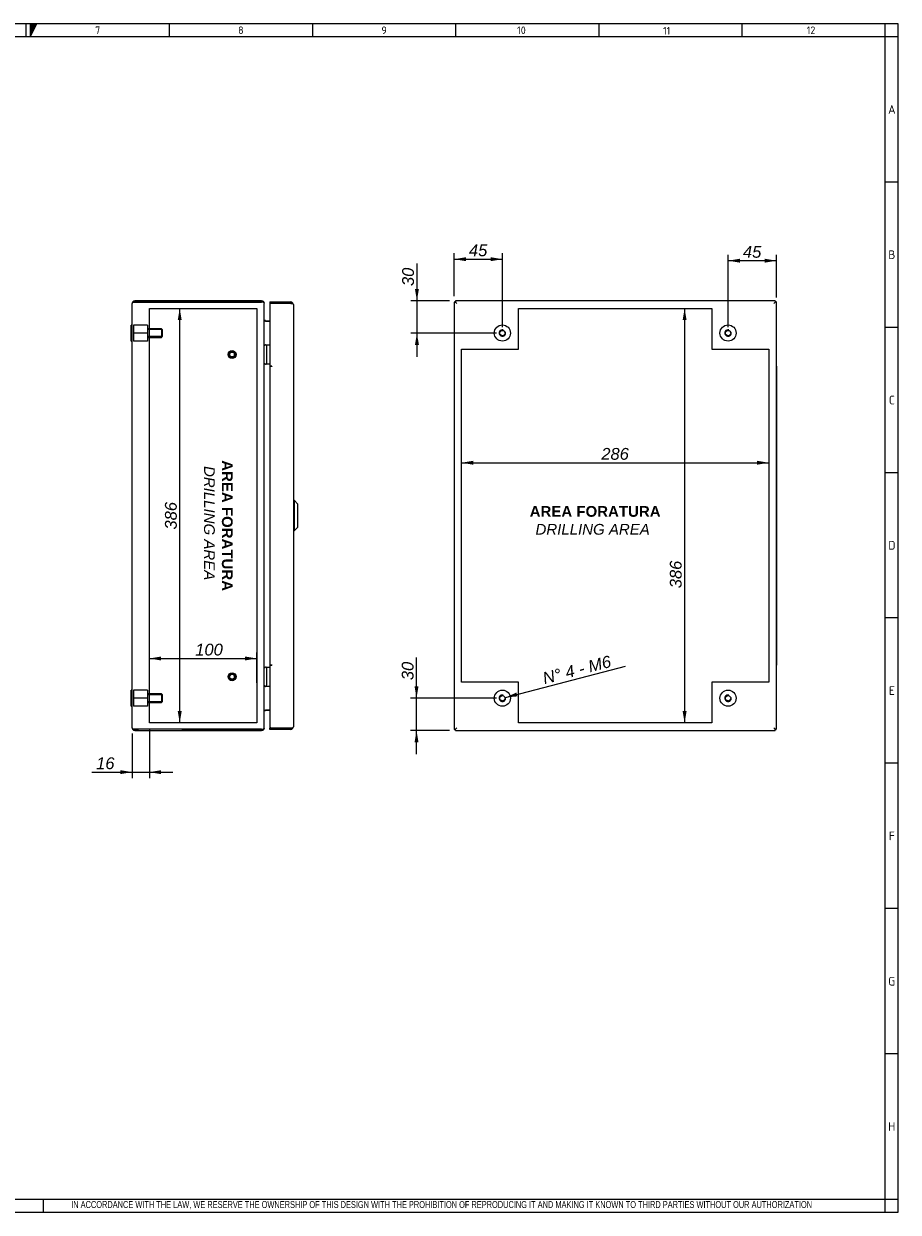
# Model space of a CAD drawing. Extents: x 6 to 412, y 11 to 288.
# Tile 3 of 3: x 209 to 412, y 11 to 288. Entities that reach past the tile are written whole.
import ezdxf
from ezdxf.enums import TextEntityAlignment as Align
from ezdxf.lldxf.tags import DXFTag

# ---------------------------------------------------------------- set-up
doc = ezdxf.new("R2010")
doc.units = 0
doc.layers.get('0').update_dxf_attribs({"linetype": 'CONTINUOUS'})
for name, color, linetype in [('_TRANSLATION', 7, 'CONTINUOUS'), ('AE00417_01', 7, 'CONTINUOUS'), ('AE00907_02', 7, 'CONTINUOUS'), ('C0000000', 7, 'CONTINUOUS'), ('C0000000_04', 7, 'CONTINUOUS'), ('C0000000_05', 7, 'CONTINUOUS'), ('C0000000_30', 7, 'CONTINUOUS'), ('C0000003_87', 7, 'CONTINUOUS'), ('DEFAULT', 7, 'CONTINUOUS'), ('SERRATURA_CENTR', 7, 'CONTINUOUS')]:
    doc.layers.add(name, color=color, linetype=linetype)
doc.styles.add('SEACAD_ARIAL', font='arial.ttf')
doc.styles.add('SEACAD_ARIALI', font='ariali.ttf')
tags = doc.linetypes.add('CENTER2', pattern=[28.575, 19.05, -3.175, 3.175, -3.175]).pattern_tags.tags
tags[10:11] = [DXFTag(74, 4), DXFTag(75, 0), DXFTag(340, '0'), DXFTag(46, 0.0), DXFTag(50, 0.0), DXFTag(44, 0.0), DXFTag(45, 0.0)]
tags[8:9] = [DXFTag(74, 4), DXFTag(75, 0), DXFTag(340, '0'), DXFTag(46, 0.0), DXFTag(50, 0.0), DXFTag(44, 0.0), DXFTag(45, 0.0)]
tags[6:7] = [DXFTag(74, 4), DXFTag(75, 0), DXFTag(340, '0'), DXFTag(46, 0.0), DXFTag(50, 0.0), DXFTag(44, 0.0), DXFTag(45, 0.0)]
tags[4:5] = [DXFTag(74, 4), DXFTag(75, 0), DXFTag(340, '0'), DXFTag(46, 0.0), DXFTag(50, 0.0), DXFTag(44, 0.0), DXFTag(45, 0.0)]
tags = doc.linetypes.add('HIDDEN2', pattern=[4.7625, 3.175, -1.5875]).pattern_tags.tags
tags[6:7] = [DXFTag(74, 4), DXFTag(75, 0), DXFTag(340, '0'), DXFTag(46, 0.0), DXFTag(50, 0.0), DXFTag(44, 0.0), DXFTag(45, 0.0)]
tags[4:5] = [DXFTag(74, 4), DXFTag(75, 0), DXFTag(340, '0'), DXFTag(46, 0.0), DXFTag(50, 0.0), DXFTag(44, 0.0), DXFTag(45, 0.0)]
doc.dimstyles.new('ISO', dxfattribs={"dimtxt": 2.75, "dimasz": 2.75, "dimexe": 1.375, "dimexo": 1.375, "dimgap": 0.6875, "dimtad": 1, "dimdec": 1, "dimlfac": 4, "dimtxsty": 'SEACAD_ARIAL', "dimsah": 1, "dimcen": 1.375, "dimadec": 1, "dimazin": 3, "dimtfac": 0.7, "dimtdec": 3, "dimtmove": 0, "dimatfit": 3, "dimtolj": 1})

# ---------------------------------------------------------------- blocks, each defined once
blk = doc.blocks.new('SE4')
at = {"layer": 'AE00417_01', "color": 7, "linetype": 'HIDDEN2'}
for centre, radius in [((257.12, 210.6), 0.938), ((257.12, 210.6), 0.75), ((257.12, 210.6), 0.625), ((257.12, 210.6), 0.562), ((257.12, 135.6), 0.938), ((257.12, 135.6), 0.75), ((257.12, 135.6), 0.625), ((257.12, 135.6), 0.562)]:
    blk.add_circle(centre, radius, dxfattribs=at)
for centre in [(257.12, 210.6), (257.12, 135.6)]:
    blk.add_arc(centre, 0.596, 75, 15, dxfattribs=at)
at = {"layer": 'AE00907_02', "color": 7, "linetype": 'HIDDEN2'}
for p, q in [((234.17, 123.39), (234.17, 123.4)), ((235.42, 123.39), (234.17, 123.39)), ((246.61, 123.39), (245.36, 123.39)), ((246.61, 123.39), (246.61, 123.4))]:
    blk.add_line(p, q, dxfattribs=at)
at = {"layer": 'AE00907_02', "color": 7, "linetype": 'CONTINUOUS'}
for p, q in [((235.42, 123.4), (235.38, 123.4)), ((245.36, 123.4), (235.42, 123.4)), ((245.36, 123.39), (235.42, 123.39)), ((245.4, 123.4), (245.36, 123.4))]:
    blk.add_line(p, q, dxfattribs=at)
at = {"layer": 'C0000000', "color": 7, "linetype": 'CONTINUOUS'}
for p, q in [((233.62, 213.72), (233.62, 217.47)), ((233.87, 217.47), (233.62, 217.47)), ((233.62, 213.72), (233.87, 213.72)), ((264.87, 212.85), (264.88, 212.85)), ((264.88, 212.85), (265.87, 212.85)), ((265.13, 212.6), (265.13, 208.6)), ((264.88, 208.35), (264.87, 208.35)), ((265.87, 208.35), (264.88, 208.35)), ((264.87, 137.85), (264.88, 137.85)), ((264.88, 137.85), (265.87, 137.85)), ((265.13, 137.6), (265.13, 133.6)), ((264.88, 133.35), (264.87, 133.35)), ((265.87, 133.35), (264.88, 133.35))]:
    blk.add_line(p, q, dxfattribs=at)
at = {"layer": 'C0000000', "color": 7, "linetype": 'HIDDEN2'}
for p, q in [((234.17, 217.47), (234.17, 215.6)), ((237.42, 217.47), (234.17, 217.47)), ((237.42, 217.47), (237.42, 215.6)), ((240.67, 216.6), (237.42, 216.6)), ((240.87, 216.4), (237.42, 216.4)), ((240.67, 216.6), (240.67, 214.6)), ((240.92, 216.35), (240.67, 216.6)), ((240.92, 214.85), (240.92, 216.35)), ((234.17, 215.6), (234.17, 213.72)), ((237.42, 215.6), (234.17, 215.6)), ((237.42, 213.72), (234.17, 213.72)), ((237.42, 215.6), (237.42, 213.72)), ((240.87, 214.79), (237.42, 214.79)), ((237.42, 214.6), (240.67, 214.6)), ((240.67, 214.6), (240.92, 214.85))]:
    blk.add_line(p, q, dxfattribs=at)
at = {"layer": 'C0000000', "color": 7, "linetype": 'CONTINUOUS'}
for centre, start, end in [((264.87, 212.6), 90, 180), ((264.87, 208.6), 180, 270), ((264.87, 137.6), 90, 180), ((264.87, 133.6), 180, 270)]:
    blk.add_arc(centre, 0.25, start, end, dxfattribs=at)
for points in [[(265.13, 212.6), (265.13, 212.85), (264.88, 212.85)], [(264.88, 208.35), (265.13, 208.35), (265.13, 208.6)], [(265.13, 137.6), (265.13, 137.85), (264.88, 137.85)], [(264.88, 133.35), (265.13, 133.35), (265.13, 133.6)]]:
    blk.add_rational_spline(points, [1, 0.707106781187, 1], degree=2, dxfattribs=at)
at = {"layer": 'C0000000_04', "color": 7, "linetype": 'HIDDEN2'}
for p, q in [((234.17, 132.47), (234.17, 130.6)), ((237.42, 132.47), (234.17, 132.47)), ((234.17, 130.6), (234.17, 128.72)), ((237.42, 130.6), (234.17, 130.6)), ((237.42, 132.47), (237.42, 130.6)), ((240.67, 131.6), (237.42, 131.6)), ((240.87, 131.4), (237.42, 131.4)), ((237.42, 130.6), (237.42, 128.72)), ((240.67, 131.6), (240.67, 129.6)), ((240.92, 131.35), (240.67, 131.6)), ((240.92, 129.85), (240.92, 131.35)), ((237.42, 128.72), (234.17, 128.72)), ((240.87, 129.79), (237.42, 129.79)), ((237.42, 129.6), (240.67, 129.6)), ((240.67, 129.6), (240.92, 129.85))]:
    blk.add_line(p, q, dxfattribs=at)
at = {"layer": 'C0000000_05', "color": 7, "linetype": 'CONTINUOUS'}
for p, q in [((233.62, 128.72), (233.62, 132.47)), ((233.87, 132.47), (233.62, 132.47)), ((233.62, 128.72), (233.87, 128.72))]:
    blk.add_line(p, q, dxfattribs=at)
at = {"layer": 'C0000000_30', "color": 7, "linetype": 'CONTINUOUS'}
for p, q in [((265.87, 222.85), (265.87, 222.55)), ((265.87, 222.85), (270.75, 222.85)), ((265.87, 222.55), (270.75, 222.55)), ((266.17, 222.5), (265.87, 222.5)), ((265.87, 222.5), (265.87, 207.9)), ((266.17, 222.54), (268.3, 222.54)), ((270.75, 222.5), (266.17, 222.5)), ((268.3, 222.54), (269.05, 222.54)), ((269.05, 222.54), (269.05, 222.5)), ((270.75, 222.85), (270.75, 222.55)), ((271.28, 222.55), (270.75, 222.55)), ((270.75, 222.5), (271.28, 222.5)), ((271.37, 222.22), (271.37, 123.97)), ((266.17, 207.9), (265.87, 207.9)), ((266.38, 207.85), (265.89, 207.85)), ((265.89, 207.85), (265.89, 138.35)), ((266.38, 207.9), (266.17, 207.9)), ((266.38, 207.9), (266.38, 207.85)), ((266.38, 207.85), (266.38, 207.85)), ((265.89, 138.35), (266.38, 138.35)), ((266.38, 138.35), (266.38, 138.35)), ((266.38, 138.35), (266.38, 138.3)), ((266.17, 138.3), (265.87, 138.3)), ((265.87, 138.3), (265.87, 123.7)), ((266.17, 138.3), (266.38, 138.3)), ((266.17, 123.7), (265.87, 123.7)), ((265.87, 123.35), (265.87, 123.65)), ((270.75, 123.65), (265.87, 123.65)), ((270.75, 123.35), (265.87, 123.35)), ((266.17, 123.7), (270.75, 123.7)), ((266.17, 123.65), (268.3, 123.65)), ((269.05, 123.65), (268.3, 123.65)), ((269.05, 123.7), (269.05, 123.65)), ((270.75, 123.7), (271.28, 123.7)), ((271.28, 123.65), (270.75, 123.65)), ((270.75, 123.35), (270.75, 123.65))]:
    blk.add_line(p, q, dxfattribs=at)
for centre, radius, start, end in [((266.17, 222.55), 0.301, 179.9047, 189.4813), ((266.17, 222.55), 0.0005, 90, 270), ((270.75, 222.22), 0.625, 31.3323, 90), ((270.75, 222.22), 0.325, 57.7958, 90), ((270.75, 222.22), 0.625, 0, 31.3323), ((266.17, 123.65), 0.3, 170.5187, 180.0953), ((266.17, 123.65), 0.0005, 90, 270), ((270.75, 123.97), 0.325, 270, 302.2042), ((270.75, 123.97), 0.625, 270, 328.6677), ((270.75, 123.97), 0.625, 328.6677, 360)]:
    blk.add_arc(centre, radius, start, end, dxfattribs=at)
for centre, start_param, end_param in [((270.75, 222.22), 3.141593, 3.688444), ((270.75, 123.97), 2.594742, 3.141593)]:
    blk.add_ellipse(centre, major_axis=(-0.625, 0), ratio=0.846154, start_param=start_param, end_param=end_param, dxfattribs=at)
at = {"layer": 'C0000003_87', "color": 7, "linetype": 'CONTINUOUS'}
for p, q in [((233.87, 123.72), (233.87, 222.47)), ((233.96, 222.8), (234.5, 222.8)), ((234.5, 222.79), (233.96, 222.79)), ((264, 223.1), (234.5, 223.1)), ((264, 222.8), (234.5, 222.8)), ((234.5, 222.79), (264, 222.79)), ((264.62, 123.72), (264.62, 222.47)), ((264.62, 222.47), (264.62, 222.47)), ((237.87, 216.4), (237.87, 216.6)), ((264.95, 218.39), (264.62, 218.39)), ((265.87, 218.4), (264.95, 218.4)), ((264.95, 218.39), (265.87, 218.39)), ((237.87, 214.6), (237.87, 214.79)), ((237.87, 131.4), (237.87, 131.6)), ((237.87, 129.6), (237.87, 129.79)), ((264.62, 127.8), (264.95, 127.8)), ((265.87, 127.8), (264.95, 127.8)), ((264.95, 127.8), (265.87, 127.8)), ((234.5, 123.4), (233.96, 123.4)), ((233.96, 123.4), (234.5, 123.4)), ((264, 123.4), (234.5, 123.4)), ((234.5, 123.4), (235.38, 123.4)), ((234.5, 123.1), (264, 123.1)), ((245.4, 123.4), (264, 123.4)), ((264.62, 123.72), (264.62, 123.72))]:
    blk.add_line(p, q, dxfattribs=at)
at = {"layer": 'C0000003_87', "color": 7, "linetype": 'CENTER2'}
for p, q in [((237.87, 216.6), (237.87, 221.35)), ((237.87, 221.35), (262.87, 221.35)), ((262.87, 221.35), (262.87, 124.85)), ((237.87, 214.79), (237.87, 216.4)), ((237.87, 131.6), (237.87, 214.6)), ((237.87, 129.79), (237.87, 131.4)), ((237.87, 124.85), (237.87, 129.6)), ((262.87, 124.85), (237.87, 124.85))]:
    blk.add_line(p, q, dxfattribs=at)
at = {"layer": 'C0000003_87', "color": 7, "linetype": 'CONTINUOUS'}
for centre, radius, start, end in [((234.5, 222.47), 0.625, 148.6677, 180), ((234.5, 222.47), 0.625, 90, 148.6677), ((234.5, 222.47), 0.325, 90, 93.7802), ((264, 222.47), 0.625, 0, 90), ((264, 222.47), 0.325, 85.575, 90), ((264.95, 218.72), 0.325, 180, 270), ((264.95, 127.47), 0.325, 90, 180), ((234.5, 123.72), 0.625, 180, 211.3323), ((234.5, 123.72), 0.625, 211.3323, 270), ((234.5, 123.72), 0.325, 266.2198, 270), ((264, 123.72), 0.625, 270, 0), ((264, 123.72), 0.325, 270, 274.425)]:
    blk.add_arc(centre, radius, start, end, dxfattribs=at)
for centre, major_axis, ratio, start_param, end_param in [((234.5, 222.47), (0.625, 0), 0.997824, 2.594742, 3.141593), ((264, 222.47), (-0.625, 0), 0.52, 3.141593, 4.712389), ((234.5, 123.72), (0.625, 0), 0.997824, 3.141593, 3.688444), ((264, 123.72), (0.625, 0), 0.52, 4.712389, 6.283185)]:
    blk.add_ellipse(centre, major_axis=major_axis, ratio=ratio, start_param=start_param, end_param=end_param, dxfattribs=at)
at = {"layer": 'SERRATURA_CENTR', "color": 7, "linetype": 'CONTINUOUS'}
for p, q in [((271.62, 176.6), (271.37, 176.6)), ((271.62, 169.6), (271.62, 176.6)), ((272.37, 175.85), (271.62, 176.6)), ((272.37, 175.85), (272.37, 170.35)), ((271.37, 169.6), (271.62, 169.6)), ((271.62, 169.6), (272.37, 170.35))]:
    blk.add_line(p, q, dxfattribs=at)
blk = doc.blocks.new('SE5')
at = {"layer": 'AE00907_02', "color": 7, "linetype": 'CONTINUOUS'}
for p, q in [((383.46, 123.4), (383.46, 123.4)), ((383.46, 123.39), (383.46, 123.4)), ((383.46, 123.39), (383.46, 123.39))]:
    blk.add_line(p, q, dxfattribs=at)
at = {"layer": 'C0000000', "color": 7, "linetype": 'CONTINUOUS'}
for radius in [1.88, 0.615]:
    blk.add_circle((372.51, 215.6), radius, dxfattribs=at)
blk.add_arc((372.51, 215.6), 0.75, 75, 15, dxfattribs=at)
at = {"layer": 'C0000000_05', "color": 7, "linetype": 'CONTINUOUS'}
for centre, radius in [((320.01, 215.6), 1.88), ((320.01, 215.6), 0.615), ((320.01, 130.6), 1.88), ((320.01, 130.6), 0.615), ((372.51, 130.6), 1.88), ((372.51, 130.6), 0.615)]:
    blk.add_circle(centre, radius, dxfattribs=at)
for centre in [(320.01, 215.6), (320.01, 130.6), (372.51, 130.6)]:
    blk.add_arc(centre, 0.75, 75, 15, dxfattribs=at)
at = {"layer": 'C0000000_30', "color": 7, "linetype": 'CONTINUOUS'}
for p, q in [((308.86, 222.85), (308.86, 222.79)), ((309.06, 222.85), (308.86, 222.85)), ((309.31, 222.55), (309.31, 222.55)), ((309.36, 222.49), (309.36, 222.49)), ((383.16, 222.5), (383.16, 222.5)), ((383.21, 222.55), (383.21, 222.55)), ((383.66, 222.85), (383.46, 222.85)), ((383.66, 222.85), (383.66, 222.79)), ((383.76, 222.5), (383.76, 222.5)), ((383.76, 207.9), (383.76, 222.5)), ((383.76, 207.9), (383.76, 207.9)), ((383.76, 207.9), (383.76, 207.85)), ((383.76, 207.85), (383.76, 138.35)), ((383.76, 207.85), (383.76, 207.85)), ((383.76, 138.35), (383.76, 138.35)), ((383.76, 138.35), (383.76, 138.3)), ((383.76, 123.7), (383.76, 138.3)), ((383.76, 138.3), (383.76, 138.3)), ((308.86, 123.35), (308.86, 123.4)), ((308.86, 123.35), (309.06, 123.35)), ((309.31, 123.65), (309.31, 123.65)), ((309.36, 123.7), (309.36, 123.7)), ((383.16, 123.7), (383.16, 123.7)), ((383.21, 123.65), (383.21, 123.65)), ((383.46, 123.35), (383.66, 123.35)), ((383.66, 123.35), (383.66, 123.4)), ((383.76, 123.7), (383.76, 123.7))]:
    blk.add_line(p, q, dxfattribs=at)
at = {"layer": 'C0000003_87', "color": 7, "linetype": 'CONTINUOUS'}
for p, q in [((308.76, 222.79), (308.76, 123.4)), ((308.76, 222.79), (309.06, 222.79)), ((309.06, 223.1), (309.06, 222.8)), ((383.46, 223.1), (309.06, 223.1)), ((309.06, 222.8), (309.39, 222.47)), ((309.06, 222.79), (309.39, 222.47)), ((383.46, 222.8), (383.14, 222.47)), ((383.46, 222.79), (383.14, 222.47)), ((383.46, 223.1), (383.46, 222.8)), ((383.76, 222.79), (383.46, 222.79)), ((383.76, 123.4), (383.76, 222.79)), ((308.76, 123.4), (309.06, 123.4)), ((309.06, 123.4), (309.39, 123.72)), ((309.06, 123.4), (309.39, 123.72)), ((309.06, 123.1), (309.06, 123.4)), ((309.06, 123.1), (383.46, 123.1)), ((383.46, 123.4), (383.14, 123.72)), ((383.46, 123.4), (383.14, 123.72)), ((383.76, 123.4), (383.46, 123.4)), ((383.46, 123.1), (383.46, 123.4))]:
    blk.add_line(p, q, dxfattribs=at)
at = {"layer": 'C0000003_87', "color": 7, "linetype": 'CENTER2'}
for p, q in [((323.76, 221.35), (368.76, 221.35)), ((323.76, 211.85), (323.76, 221.35)), ((368.76, 221.35), (368.76, 211.85)), ((310.51, 134.35), (310.51, 211.85)), ((310.51, 211.85), (323.76, 211.85)), ((368.76, 211.85), (382.01, 211.85)), ((382.01, 211.85), (382.01, 134.35)), ((323.76, 134.35), (310.51, 134.35)), ((323.76, 124.85), (323.76, 134.35)), ((382.01, 134.35), (368.76, 134.35)), ((368.76, 134.35), (368.76, 124.85)), ((368.76, 124.85), (323.76, 124.85))]:
    blk.add_line(p, q, dxfattribs=at)
blk = doc.blocks.new('DMBLK479')
at = {"layer": '_TRANSLATION', "linetype": 'CONTINUOUS'}
blk.add_hatch(color=7, dxfattribs=at).paths.add_polyline_path([(323.28, 131.92), (320.74, 130.78), (323.51, 131.03)])
at = {"layer": '_TRANSLATION', "color": 7, "linetype": 'CONTINUOUS'}
blk.add_line((320.74, 130.78), (348.68, 138.04), dxfattribs=at)
at = {"layer": '_TRANSLATION', "color": 7, "linetype": 'CONTINUOUS', "style": 'SEACAD_ARIALI'}
blk.add_text('N° 4 - M6', height=2.75, rotation=14.5556, dxfattribs=at).set_placement((329.11, 136.51), align=Align.TOP_LEFT)
blk = doc.blocks.new('DMBLK480')
at = {"layer": '_TRANSLATION', "linetype": 'CONTINUOUS'}
for points in [[(375.26, 232.9), (372.51, 232.44), (375.26, 231.98)], [(381.01, 232.9), (381.01, 231.98), (383.76, 232.44)]]:
    blk.add_hatch(color=7, dxfattribs=at).paths.add_polyline_path(points)
at = {"layer": '_TRANSLATION', "color": 7, "linetype": 'CONTINUOUS'}
for p, q in [((372.51, 216.97), (372.51, 233.82)), ((383.76, 232.44), (372.51, 232.44)), ((383.76, 223.87), (383.76, 233.82))]:
    blk.add_line(p, q, dxfattribs=at)
at = {"layer": '_TRANSLATION', "color": 7, "linetype": 'CONTINUOUS', "style": 'SEACAD_ARIALI'}
blk.add_text('45', height=2.75, dxfattribs=at).set_placement((375.97, 235.88), align=Align.TOP_LEFT)
blk = doc.blocks.new('DMBLK481')
at = {"layer": '_TRANSLATION', "linetype": 'CONTINUOUS'}
for points in [[(311.51, 233.25), (308.76, 232.79), (311.51, 232.33)], [(317.26, 233.25), (317.26, 232.33), (320.01, 232.79)]]:
    blk.add_hatch(color=7, dxfattribs=at).paths.add_polyline_path(points)
at = {"layer": '_TRANSLATION', "color": 7, "linetype": 'CONTINUOUS'}
for p, q in [((308.76, 224.17), (308.76, 234.17)), ((308.76, 232.79), (320.01, 232.79)), ((320.01, 216.97), (320.01, 234.17))]:
    blk.add_line(p, q, dxfattribs=at)
at = {"layer": '_TRANSLATION', "color": 7, "linetype": 'CONTINUOUS', "style": 'SEACAD_ARIALI'}
blk.add_text('45', height=2.75, dxfattribs=at).set_placement((312.22, 236.23), align=Align.TOP_LEFT)
blk = doc.blocks.new('DMBLK482')
at = {"layer": '_TRANSLATION', "linetype": 'CONTINUOUS'}
for points in [[(299.66, 225.85), (300.12, 223.1), (300.58, 225.85)], [(299.66, 212.85), (300.58, 212.85), (300.12, 215.6)]]:
    blk.add_hatch(color=7, dxfattribs=at).paths.add_polyline_path(points)
at = {"layer": '_TRANSLATION', "color": 7, "linetype": 'CONTINUOUS'}
for p, q in [((300.12, 231.78), (300.12, 210.1)), ((307.69, 223.1), (298.74, 223.1)), ((318.64, 215.6), (298.74, 215.6))]:
    blk.add_line(p, q, dxfattribs=at)
at = {"layer": '_TRANSLATION', "color": 7, "linetype": 'CONTINUOUS', "style": 'SEACAD_ARIALI'}
blk.add_text('30', height=2.75, rotation=90, dxfattribs=at).set_placement((296.68, 226.54), align=Align.TOP_LEFT)
blk = doc.blocks.new('DMBLK483')
at = {"layer": '_TRANSLATION', "linetype": 'CONTINUOUS'}
for points in [[(299.57, 133.35), (300.03, 130.6), (300.49, 133.35)], [(299.57, 120.35), (300.49, 120.35), (300.03, 123.1)]]:
    blk.add_hatch(color=7, dxfattribs=at).paths.add_polyline_path(points)
at = {"layer": '_TRANSLATION', "color": 7, "linetype": 'CONTINUOUS'}
for p, q in [((300.03, 117.6), (300.03, 140.04)), ((318.64, 130.6), (298.66, 130.6)), ((307.69, 123.1), (298.66, 123.1))]:
    blk.add_line(p, q, dxfattribs=at)
at = {"layer": '_TRANSLATION', "color": 7, "linetype": 'CONTINUOUS', "style": 'SEACAD_ARIALI'}
blk.add_text('30', height=2.75, rotation=90, dxfattribs=at).set_placement((296.59, 134.8), align=Align.TOP_LEFT)
blk = doc.blocks.new('DMBLK484')
at = {"layer": '_TRANSLATION', "linetype": 'CONTINUOUS'}
for points in [[(313.26, 185.87), (310.51, 185.41), (313.26, 184.95)], [(379.26, 185.87), (379.26, 184.95), (382.01, 185.41)]]:
    blk.add_hatch(color=7, dxfattribs=at).paths.add_polyline_path(points)
at = {"layer": '_TRANSLATION', "color": 7, "linetype": 'CONTINUOUS'}
blk.add_line((310.51, 185.41), (382.01, 185.41), dxfattribs=at)
at = {"layer": '_TRANSLATION', "color": 7, "linetype": 'CONTINUOUS', "style": 'SEACAD_ARIALI'}
blk.add_text('286', height=2.75, dxfattribs=at).set_placement((343.02, 188.85), align=Align.TOP_LEFT)
blk = doc.blocks.new('DMBLK485')
at = {"layer": '_TRANSLATION', "linetype": 'CONTINUOUS'}
for points in [[(361.94, 218.6), (362.86, 218.6), (362.4, 221.35)], [(361.94, 127.6), (362.4, 124.85), (362.86, 127.6)]]:
    blk.add_hatch(color=7, dxfattribs=at).paths.add_polyline_path(points)
at = {"layer": '_TRANSLATION', "color": 7, "linetype": 'CONTINUOUS'}
for p, q in [((362.4, 221.35), (362.4, 124.85)), ((367.39, 124.85), (361.02, 124.85))]:
    blk.add_line(p, q, dxfattribs=at)
at = {"layer": '_TRANSLATION', "color": 7, "linetype": 'CONTINUOUS', "style": 'SEACAD_ARIALI'}
blk.add_text('386', height=2.75, rotation=90, dxfattribs=at).set_placement((358.96, 156.2), align=Align.TOP_LEFT)
blk = doc.blocks.new('DMBLK497')
at = {"layer": '_TRANSLATION', "linetype": 'CONTINUOUS'}
for points in [[(231.12, 112.93), (233.87, 113.39), (231.12, 113.85)], [(240.62, 112.93), (240.62, 113.85), (237.87, 113.39)]]:
    blk.add_hatch(color=7, dxfattribs=at).paths.add_polyline_path(points)
at = {"layer": '_TRANSLATION', "color": 7, "linetype": 'CONTINUOUS'}
for p, q in [((233.87, 122.35), (233.87, 112.01)), ((237.87, 123.47), (237.87, 112.01)), ((224.52, 113.39), (243.37, 113.39))]:
    blk.add_line(p, q, dxfattribs=at)
at = {"layer": '_TRANSLATION', "color": 7, "linetype": 'CONTINUOUS', "style": 'SEACAD_ARIALI'}
blk.add_text('16', height=2.75, dxfattribs=at).set_placement((225.49, 116.83), align=Align.TOP_LEFT)
blk = doc.blocks.new('DMBLK498')
at = {"layer": '_TRANSLATION', "linetype": 'CONTINUOUS'}
for points in [[(245.4, 218.6), (244.94, 221.35), (244.48, 218.6)], [(245.4, 127.6), (244.48, 127.6), (244.94, 124.85)]]:
    blk.add_hatch(color=7, dxfattribs=at).paths.add_polyline_path(points)
at = {"layer": '_TRANSLATION', "color": 7, "linetype": 'CONTINUOUS'}
for p, q in [((239.25, 221.35), (246.32, 221.35)), ((244.94, 124.85), (244.94, 221.35))]:
    blk.add_line(p, q, dxfattribs=at)
at = {"layer": '_TRANSLATION', "color": 7, "linetype": 'CONTINUOUS', "style": 'SEACAD_ARIALI'}
blk.add_text('386', height=2.75, rotation=90, dxfattribs=at).set_placement((241.5, 169.86), align=Align.TOP_LEFT)
blk = doc.blocks.new('DMBLK499')
at = {"layer": '_TRANSLATION', "linetype": 'CONTINUOUS'}
for points in [[(240.62, 140.31), (237.87, 139.85), (240.62, 139.39)], [(260.12, 140.31), (260.12, 139.39), (262.87, 139.85)]]:
    blk.add_hatch(color=7, dxfattribs=at).paths.add_polyline_path(points)
at = {"layer": '_TRANSLATION', "color": 7, "linetype": 'CONTINUOUS'}
for p, q in [((237.87, 135.24), (237.87, 141.23)), ((262.87, 134.17), (262.87, 141.23)), ((237.87, 139.85), (262.87, 139.85))]:
    blk.add_line(p, q, dxfattribs=at)
at = {"layer": '_TRANSLATION', "color": 7, "linetype": 'CONTINUOUS', "style": 'SEACAD_ARIALI'}
blk.add_text('100', height=2.75, dxfattribs=at).set_placement((248.55, 143.29), align=Align.TOP_LEFT)

msp = doc.modelspace()

# ---------------------------------------------------------------- hatches: boundary and pattern name
at = {"linetype": 'CONTINUOUS'}
msp.add_hatch(color=7, dxfattribs=at).paths.add_polyline_path([(210.173, 287.588), (210.173, 284.56), (211.687, 287.588)])

# ---------------------------------------------------------------- linework, layer by layer
at = {"color": 7, "linetype": 'CONTINUOUS'}
for p, q in [((412.092, 287.588), (6.234, 287.588)), ((209.163, 287.588), (209.163, 284.56)), ((242.48, 287.588), (242.48, 284.56)), ((275.797, 287.588), (275.797, 284.56)), ((309.113, 287.588), (309.113, 284.56)), ((342.43, 287.588), (342.43, 284.56)), ((375.747, 287.588), (375.747, 284.56)), ((412.092, 10.959), (412.092, 287.588)), ((412.092, 250.738), (409.063, 250.738)), ((412.092, 216.917), (409.063, 216.917)), ((412.092, 183.095), (409.063, 183.095)), ((412.092, 149.274), (409.063, 149.274)), ((412.092, 115.452), (409.063, 115.452)), ((412.092, 81.631), (409.063, 81.631)), ((412.092, 47.809), (409.063, 47.809)), ((213.272, 10.954), (213.272, 13.983)), ((6.234, 10.959), (412.092, 10.959))]:
    msp.add_line(p, q, dxfattribs=at)
msp.add_lwpolyline([(210.173, 287.588), (210.173, 284.56), (211.687, 287.588), (210.173, 287.588)], dxfattribs=at)
at = {"layer": 'DEFAULT', "color": 7, "linetype": 'CONTINUOUS'}
for p, q in [((409.063, 10.959), (409.063, 287.588)), ((412.092, 284.56), (6.234, 284.56)), ((6.234, 13.988), (412.092, 13.988))]:
    msp.add_line(p, q, dxfattribs=at)

# ---------------------------------------------------------------- block references
at = {"layer": '_TRANSLATION'}
for name in ['SE4', 'SE5']:
    msp.add_blockref(name, (0, 0), dxfattribs=at)

# ---------------------------------------------------------------- texts
for s, insert, char_height, width, attachment_point in [('{\\fSolid Edge ANSI|b0||i0||c0|p34;\\C7;\\H1.766793;\\W1.;7}', (225.852, 285.196), 1.76679, 1.98765, 8), ('{\\fSolid Edge ANSI|b0||i0||c0|p34;\\C7;\\H1.766793;\\W1.;8}', (259.168, 285.196), 1.76679, 1.98765, 8), ('{\\fSolid Edge ANSI|b0||i0||c0|p34;\\C7;\\H1.766793;\\W1.;9}', (292.485, 285.196), 1.76679, 1.98765, 8), ('{\\fSolid Edge ANSI|b0||i0||c0|p34;\\C7;\\H1.766793;\\W1.;10}', (324.438, 285.196), 1.76679, 11.1986, 8), ('{\\fSolid Edge ANSI|b0||i0||c0|p34;\\C7;\\H1.766793;\\W1.;11}', (358.218, 285.073), 1.76679, 10.09104, 8), ('{\\fSolid Edge ANSI|b0||i0||c0|p34;\\C7;\\H1.766793;\\W1.;12}', (391.814, 285.196), 1.76679, 8.86043, 8), ('{\\fSolid Edge ANSI|b0||i0||c0|p34;\\C7;\\H2.019192;\\W1.;A}', (410.612, 266.645), 2.01919, 2.2716, 8), ('{\\fSolid Edge ANSI|b0||i0||c0|p34;\\C7;\\H2.019192;\\W1.;B}', (410.616, 232.824), 2.01919, 2.524, 8), ('{\\fSolid Edge ANSI|b0||i0||c0|p34;\\C7;\\H2.019192;\\W1.;C}', (410.614, 199.002), 2.01919, 2.3978, 8), ('{\\fSolid Edge ANSI|b0||i0||c0|p34;\\C7;\\H2.019192;\\W1.;D}', (410.616, 165.181), 2.01919, 2.524, 8), ('{\\fSolid Edge ANSI|b0||i0||c0|p34;\\C7;\\H2.019192;\\W1.;E}', (410.614, 131.359), 2.01919, 2.3978, 8), ('{\\fSolid Edge ANSI|b0||i0||c0|p34;\\C7;\\H2.019192;\\W1.;F}', (410.612, 97.538), 2.01919, 2.2716, 8), ('{\\fSolid Edge ANSI|b0||i0||c0|p34;\\C7;\\H2.019192;\\W1.;G}', (410.586, 63.716), 2.01919, 2.5871, 8), ('{\\fSolid Edge ANSI|b0||i0||c0|p34;\\C7;\\H2.019192;\\W1.;H}', (410.588, 29.895), 2.01919, 2.7133, 8), ('{\\fArial Narrow|b0||i0||c0|p34;\\C7;\\H1.6;\\W0.94;IN ACCORDANCE WITH THE LAW, WE RESERVE THE OWNERSHIP OF THIS DESIGN WITH THE PROHIBITION OF REPRODUCING IT AND MAKING IT KNOWN TO THIRD PARTIES WITHOUT OUR AUTHORIZATION}', (219.688, 11.652), 1.6, 181.99571, 7)]:
    msp.add_mtext(s, dxfattribs=dict(insert=insert, char_height=char_height, width=width, attachment_point=attachment_point))
at = {"layer": '_TRANSLATION', "insert": (253.904, 171.35), "char_height": 3, "width": 34.96354, "attachment_point": 5, "rotation": 270}
msp.add_mtext('{\\fArial|b0||i0||c0|p34;\\C7;\\H3.;\\W1.; }{\\fArial|b1||i0||c0|p34;\\C7;\\H2.5;\\W1.;AREA FORATURA \\P}{\\fArial|b0||i1||c0|p34;\\C7;\\H2.5;\\W1.;DRILLING AREA}', dxfattribs=at)
at = {"layer": '_TRANSLATION', "insert": (340.998, 171.98), "char_height": 3, "width": 34.96354, "attachment_point": 5}
msp.add_mtext('{\\fArial|b0||i0||c0|p34;\\C7;\\H3.;\\W1.; }{\\fArial|b1||i0||c0|p34;\\C7;\\H2.5;\\W1.;AREA FORATURA \\P}{\\fArial|b0||i1||c0|p34;\\C7;\\H2.5;\\W1.;DRILLING AREA}', dxfattribs=at)

# ---------------------------------------------------------------- dimensions: what is measured, and where the dimension line sits
at = {"layer": '_TRANSLATION', "color": 7, "linetype": 'CONTINUOUS'}
for base, p1, p2, picture, middle in [((320.012, 232.791), (308.762, 222.795), (320.012, 215.596), 'DMBLK481', (314.387, 232.791)), ((372.512, 232.442), (383.762, 222.496), (372.512, 215.596), 'DMBLK480', (378.137, 232.442)), ((237.874, 113.39), (233.874, 123.721), (237.874, 124.846), 'DMBLK497', (230.789, 113.39))]:
    dim = msp.add_linear_dim(base=base, p1=p1, p2=p2, text='\\A1;<>', dimstyle='ISO', override={"dimtmove": 0, "dimtolj": 0}, dxfattribs=at)
    dim.commit()
    dim.dimension.update_dxf_attribs({"geometry": picture, "text_midpoint": middle, "dimtype": 160})
for base, p1, p2, angle, picture, middle, dimtype in [((300.119, 215.596), (309.062, 223.096), (320.012, 215.596), 90, 'DMBLK482', (300.119, 225.578), 160), ((244.942, 124.846), (237.874, 124.846), (237.874, 221.346), 90, 'DMBLK498', (244.942, 173.096), 161), ((362.399, 221.346), (368.762, 221.346), (368.762, 124.846), 270, 'DMBLK485', (362.399, 159.443), 161), ((310.512, 185.412), (310.512, 173.096), (382.012, 173.096), 0, 'DMBLK484', (346.262, 185.412), 161), ((237.874, 139.85), (237.874, 124.846), (262.874, 124.846), 0, 'DMBLK499', (251.763, 139.85), 161), ((300.031, 130.596), (309.062, 123.096), (320.012, 130.596), 90, 'DMBLK483', (300.031, 133.835), 160)]:
    dim = msp.add_linear_dim(base=base, p1=p1, p2=p2, angle=angle, text='\\A1;<>', dimstyle='ISO', override={"dimtmove": 0, "dimtolj": 0}, dxfattribs=at)
    dim.commit()
    dim.dimension.update_dxf_attribs({"geometry": picture, "text_midpoint": middle, "dimtype": dimtype})
dim = msp.add_diameter_dim_2p(p1=(319.286, 130.407), p2=(320.738, 130.784), text='\\A1;N° 4 - M6 {}', dimstyle='ISO', dxfattribs=at)
dim.commit()
dim.dimension.update_dxf_attribs({"geometry": 'DMBLK479', "text_midpoint": (329.04, 132.94), "dimtype": 163})

doc.saveas('drawing.dxf')
